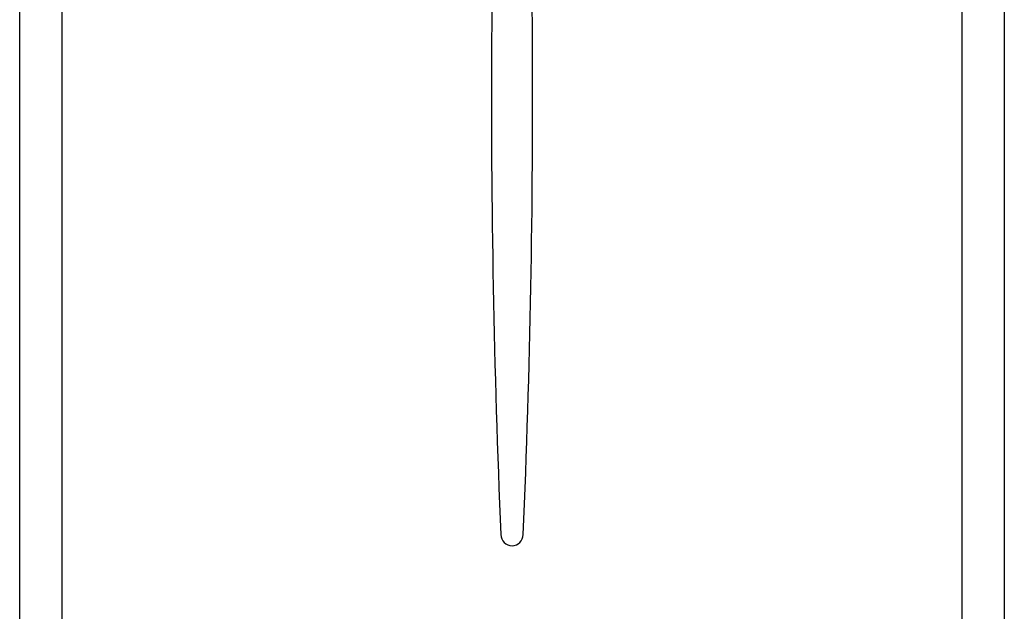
# Model space of a CAD drawing. Header units: centimetres. Extents: x 4745 to 39369, y 17389 to 19524.
# Tile 87 of 188: x 21051 to 21157, y 18024 to 18088. Entities that reach past the tile are written whole.
import ezdxf

# ---------------------------------------------------------------- set-up
doc = ezdxf.new("R2010")
doc.units = ezdxf.units.CM
doc.linetypes.add('HIDDEN', pattern=[0.375, 0.25, -0.125])
doc.layers.add('UKRYTA', color=250, linetype='HIDDEN')
doc.layers.add('WYMIAR', color=4, linetype='Continuous')

# ---------------------------------------------------------------- blocks, each defined once
blk = doc.blocks.new('VITRIX PRO 35 55')
at = {"linetype": 'Continuous'}
for p, q in [((-211.81, -492.28), (-211.81, 229.72)), ((-192.81, -492.28), (-192.81, 229.72)), ((211.19, -492.28), (211.19, 229.72)), ((230.19, -492.28), (230.19, 229.72))]:
    blk.add_line(p, q, dxfattribs=at)
at = {"layer": 'WYMIAR', "linetype": 'Continuous'}
for centre, radius, start, end in [((4543.41, -25.55), 4543.48, 176.8739, 182.48161), ((-4525.03, -25.55), 4543.48, 357.51839, 3.1261), ((9.19, -222.28), 5, 180, 0)]:
    blk.add_arc(centre, radius, start, end, dxfattribs=at)

msp = doc.modelspace()

# ---------------------------------------------------------------- block references
at = {"layer": 'UKRYTA', "color": 18, "true_color": 0x000000, "xscale": 0.24, "yscale": 0.24, "zscale": 0.24}
msp.add_blockref('VITRIX PRO 35 55', (21101.85, 18086.08), dxfattribs=at)

doc.saveas('drawing.dxf')
